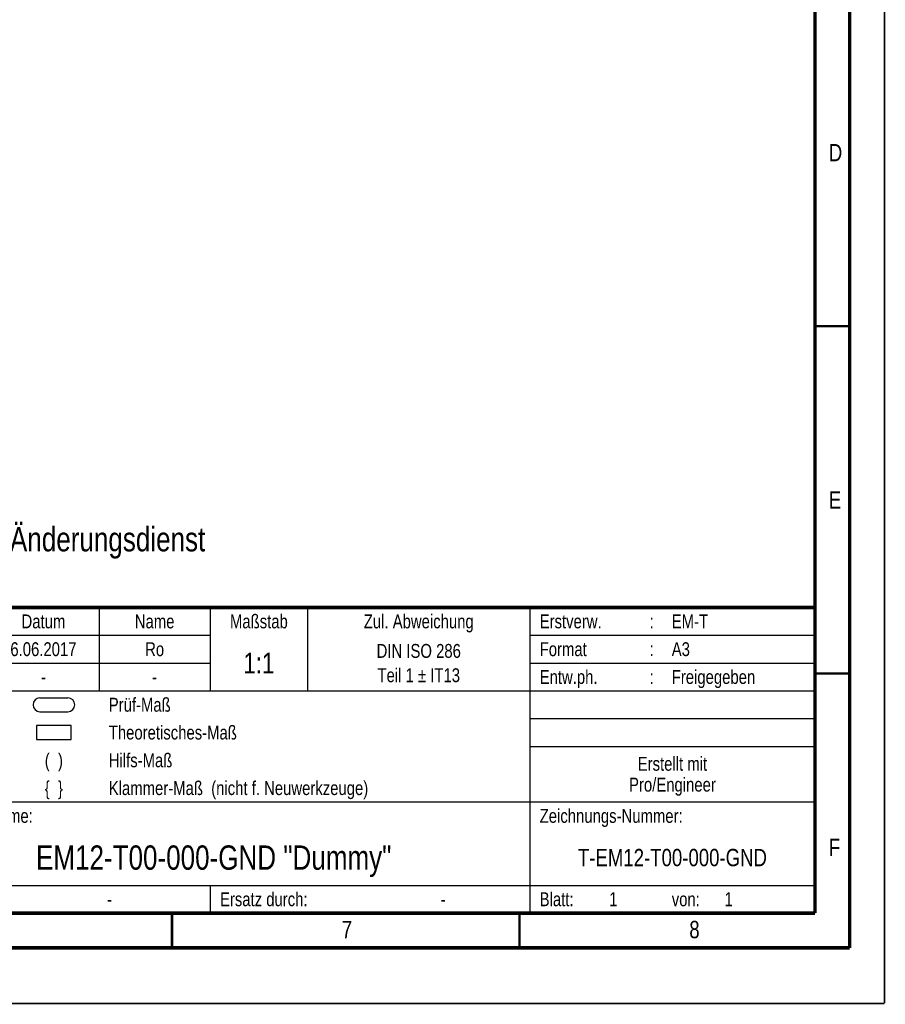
# Model space of a CAD drawing. Header units: millimetres. Extents: x 0 to 420, y 0 to 297.
# Tile 9 of 22: x 296 to 420, y 0 to 142. Entities that reach past the tile are written whole.
import ezdxf

# ---------------------------------------------------------------- set-up
doc = ezdxf.new("R2010")
doc.units = ezdxf.units.MM
doc.header["$LTSCALE"] = 23.1
doc.layers.get('0').update_dxf_attribs({"linetype": 'CONTINUOUS'})
for name, color, linetype in [('_NOTIZEN', 7, 'CONTINUOUS'), ('T-EM12-T00-000-GND_DXF_FORMAT', 7, 'CONTINUOUS'), ('T-EM12-T00-000-GND_DXF_TEXT', 7, 'CONTINUOUS'), ('T-EM12-T00-0DXF_CONTINUOUS_LINE', 7, 'CONTINUOUS')]:
    doc.layers.add(name, color=color, linetype=linetype)
doc.styles.get("Standard").update_dxf_attribs({"font": 'txt', "width": 0.8})

# ---------------------------------------------------------------- blocks, each defined once
blk = doc.blocks.new('PRUEF_BEMASSUNG_BL1', base_point=(300.5, 43))
at = {"layer": 'T-EM12-T00-0DXF_CONTINUOUS_LINE', "color": 7, "linetype": 'Continuous'}
for p, q in [((298.5, 44), (302.5, 44)), ((298.5, 42), (302.5, 42))]:
    blk.add_line(p, q, dxfattribs=at)
for centre, start, end in [((298.5, 43), 90, 270), ((302.5, 43), 270, 90)]:
    blk.add_arc(centre, 1, start, end, dxfattribs=at)
blk = doc.blocks.new('THEORETISCHE_BEMASSUNG_BL2', base_point=(300.5, 39))
at = {"layer": 'T-EM12-T00-0DXF_CONTINUOUS_LINE', "color": 7, "linetype": 'Continuous'}
for p, q in [((298, 40), (298, 38)), ((303, 40), (298, 40)), ((303, 38), (303, 40)), ((298, 38), (303, 38))]:
    blk.add_line(p, q, dxfattribs=at)
blk = doc.blocks.new('*T9')
at = {"color": 2, "linetype": 'Continuous'}
for p, q in [((0, 0), (185, 0)), ((0, 0), (0, -44)), ((11, 0), (11, -8)), ((21, 0), (21, -8)), ((37, 0), (37, -8)), ((53, 0), (53, -44)), ((66, 0), (66, -12)), ((82, 0), (82, -12)), ((98, 0), (98, -12)), ((112, 0), (112, -12)), ((144, 0), (144, -44)), ((185, 0), (185, -44)), ((0, -4), (98, -4)), ((144, -4), (185, -4)), ((0, -8), (98, -8)), ((144, -8), (185, -8)), ((53, -12), (185, -12)), ((69, -12), (69, -28)), ((144, -16), (185, -16)), ((144, -20), (185, -20)), ((0, -28), (185, -28)), ((53, -40), (185, -40)), ((98, -40), (98, -44)), ((0, -44), (185, -44))]:
    blk.add_line(p, q, dxfattribs=at)
at = {"layer": '_NOTIZEN', "color": 5, "linetype": 'Continuous'}
for s, insert, char_height, width, attachment_point, line_spacing_factor in [('k00', (5.5, -1), 2, 9.1429, 2, 0.9), ('8.06.2017', (29, -1), 2, 25.7143, 2, 0.9), ('Ro', (45, -1), 2, 6, 2, 0.9), ('Datum', (74, -1), 2, 15.3333, 2, 0.9), ('Name', (90, -1), 2, 12.5714, 2, 0.9), ('Maßstab', (105, -1), 2, 20.5714, 2, 0.9), ('Zul. Abweichung', (128, -1), 2, 42.6667, 2, 0.9), ('Erstverw.', (145.4, -1), 2, 25.1429, 1, 0.9), ('EM-T', (164.4, -1), 2, 12.5714, 1, 0.9), ('-', (16, -1), 2, 2.8571, 2, 0.9), (':', (161.5, -1), 2, 1.4286, 2, 0.9), ('Z-Index', (5.5, -5), 2, 20, 2, 0.9), ('ÄM-Nr.', (16, -5), 2, 17.7143, 2, 0.9), ('Datum', (29, -5), 2, 15.3333, 2, 0.9), ('Name', (45, -5), 2, 12.5714, 2, 0.9), ('Ersteller', (54.4, -5), 2, 22.8571, 1, 0.9), ('6.06.2017', (74, -5), 2, 25.7143, 2, 0.9), ('Ro', (90, -5), 2, 6, 2, 0.9), ('DIN ISO 286\\PTeil 1 \\Fgdt;{\\Fgdt;`}\\Ftxt; IT13', (128, -5.25), 2, 38.2381, 2, 1.05), ('Format', (145.4, -5), 2, 17.1429, 1, 0.9), (':', (161.5, -5), 2, 1.4286, 2, 0.9), ('A3', (164.4, -5), 2, 6.2857, 1, 0.9), ('1:1', (105, -6.5), 3, 9, 2, 0.9), ('Prüfer', (54.4, -9), 2, 16.2857, 1, 0.9), ('Entw.ph.', (145.4, -9), 2, 22.2857, 1, 0.9), (':', (161.5, -9), 2, 1.4286, 2, 0.9), ('Freigegeben', (164.4, -9), 2, 30.381, 1, 0.9), ('-', (74, -9), 2, 2.8571, 2, 0.9), ('-', (90, -9), 2, 2.8571, 2, 0.9), ('Prüf-Maß', (83.4, -13), 2, 23.4286, 1, 0.9), ('Theoretisches-Maß', (83.4, -17), 2, 48.381, 1, 0.9), ('(  )', (75.5, -21), 2, 9.7143, 2, 0.9), ('Hilfs-Maß', (83.4, -21), 2, 24.9524, 1, 0.9), ('Erstellt mit\\PPro/Engineer', (164.5, -21.5), 2, 33.4286, 2, 0.9), ('\\{  \\}', (75.5, -25), 2, 10.8571, 2, 0.9), ('Klammer-Maß  (nicht f. Neuwerkzeuge)', (83.4, -25), 2, 102.0952, 1, 0.9), ('Zeichnungs-Name:', (54.4, -29), 2, 44.6667, 1, 0.9), ('Zeichnungs-Nummer:', (145.4, -29), 2, 50.9524, 1, 0.9), ('EM12-T00-000-GND "Dummy"', (98.5, -34.25), 3.5, 129.5, 2, 0.9), ('T-EM12-T00-000-GND', (164.5, -34.75), 2.5, 70.4762, 2, 1.05), ('Ersatz für:', (54.4, -41), 2, 28.5714, 1, 0.9), ('Ersatz durch:', (99.4, -41), 2, 34.5714, 1, 0.9), ('Blatt:', (145.4, -41), 2, 14, 1, 0.9), ('1', (155.4, -41), 2, 2.2857, 1, 0.9), (' 1', (171.4, -41), 2, 5.4286, 1, 0.9), ('-', (83.5, -41), 2, 2.8571, 2, 0.9), ('-', (131.5, -41), 2, 2.8571, 2, 0.9), ('von:', (164.4, -41), 2, 10, 1, 0.9)]:
    blk.add_mtext(s, dxfattribs=dict(at, insert=insert, char_height=char_height, width=width, attachment_point=attachment_point, line_spacing_factor=line_spacing_factor))
at = {"layer": '_NOTIZEN', "color": 9, "linetype": 'Continuous', "insert": (1.4, -10.5), "char_height": 1.5, "width": 103.3571, "attachment_point": 1, "line_spacing_factor": 0.9}
blk.add_mtext('Weitergabe sowie Vervielfältigung dieses Doku-\\Pments, Verwertung und Mitteilung seines Inhaltes\\Psind verboten, soweit nicht ausdrücklich gestattet.\\PZuwiderhandlungen verpflichten zu Schadenersatz.\\PAlle Rechte für den Fall der Patent-, Gebrauchs-\\Pmuster- oder Geschmacksmustereintragung vorbe-\\Phalten.       Schutzvermerk nach DIN ISO 16016', dxfattribs=at)

msp = doc.modelspace()

# ---------------------------------------------------------------- linework, layer by layer
at = {"layer": 'T-EM12-T00-000-GND_DXF_FORMAT', "color": 9, "linetype": 'Continuous', "const_width": 0.25}
for points in [[(420, 0), (420, 297)], [(0, 0), (420, 0)]]:
    msp.add_lwpolyline(points, dxfattribs=at)
at = {"layer": 'T-EM12-T00-000-GND_DXF_FORMAT', "color": 7, "linetype": 'Continuous'}
for points, const_width in [([(415, 8), (415, 292)], 0.5), ([(410, 13), (410, 287)], 0.5), ([(410, 97.5), (415, 97.5)], 0.35), ([(225, 57), (410, 57)], 0.5), ([(410, 47.5), (415, 47.5)], 0.35), ([(20, 13), (410, 13)], 0.5), ([(317.5, 8), (317.5, 13)], 0.35), ([(367.5, 8), (367.5, 13)], 0.35), ([(15, 8), (415, 8)], 0.5)]:
    msp.add_lwpolyline(points, dxfattribs=dict(at, const_width=const_width))

# ---------------------------------------------------------------- block references
msp.add_blockref('*T9', (225, 57))
at = {"layer": 'T-EM12-T00-0DXF_CONTINUOUS_LINE', "color": 2, "linetype": 'Continuous'}
for name, p in [('PRUEF_BEMASSUNG_BL1', (300.5, 43)), ('THEORETISCHE_BEMASSUNG_BL2', (300.5, 39))]:
    msp.add_blockref(name, p, dxfattribs=at)

# ---------------------------------------------------------------- texts
at = {"layer": 'T-EM12-T00-000-GND_DXF_FORMAT', "color": 5, "linetype": 'Continuous', "char_height": 2.5, "attachment_point": 1, "line_spacing_factor": 0.9}
for s, insert, width in [('D', (412, 123.7288), 3.392857), ('E', (412, 73.7288), 2.678571), ('F', (412, 23.7288), 2.678571), ('7', (341.9276, 11.8879), 2.946429), ('8', (391.9276, 11.8879), 2.946429)]:
    msp.add_mtext(s, dxfattribs=dict(at, insert=insert, width=width))
at = {"layer": 'T-EM12-T00-000-GND_DXF_TEXT', "color": 5, "linetype": 'Continuous', "insert": (226.1232, 68.5811), "char_height": 3.5, "width": 199.5, "attachment_point": 1, "line_spacing_factor": 0.9}
msp.add_mtext('Achtung: Zeichnung unterliegt nicht dem Änderungsdienst', dxfattribs=at)

doc.saveas('drawing.dxf')
